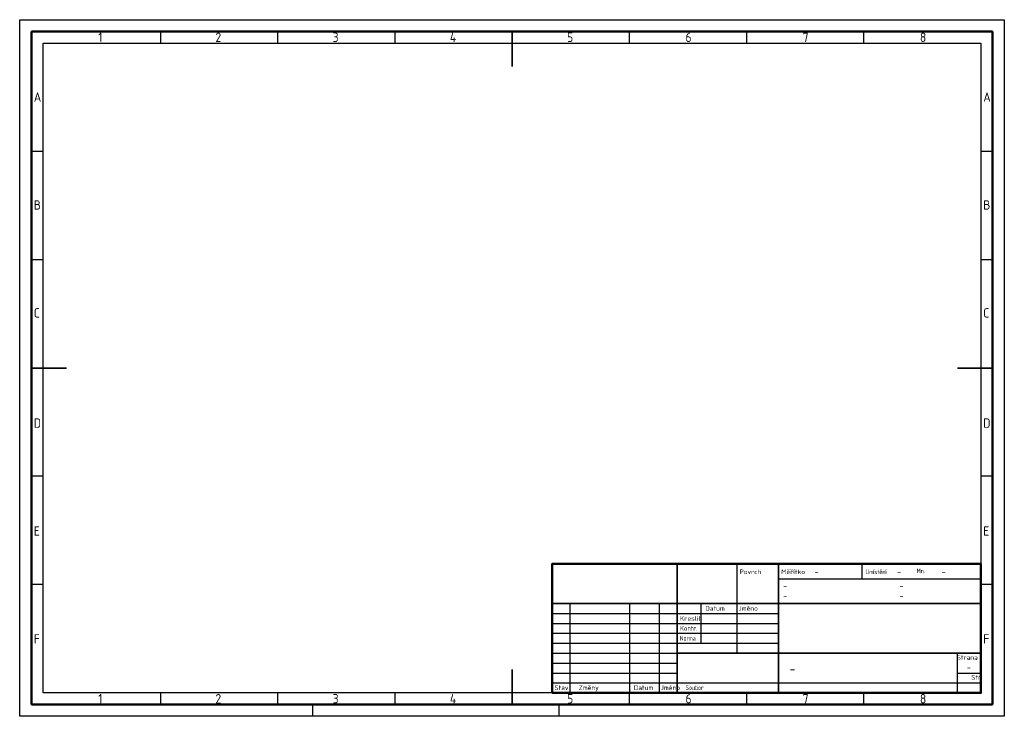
# Paper-space layout 'Rozvržení1' of a CAD drawing. Header units: millimetres. Extents: x -20 to 400, y -8 to 290.
import ezdxf
from ezdxf.enums import TextEntityAlignment as Align

# ---------------------------------------------------------------- set-up
doc = ezdxf.new("R2010")
doc.units = ezdxf.units.MM
doc.linetypes.add('Plná', pattern=[0])
doc.layers.get('0').update_dxf_attribs({"linetype": 'Plná'})
doc.layers.add('AM_0', color=7, linetype='Plná', lineweight=50)
doc.layers.add('AM_BOR', color=7, linetype='Plná', lineweight=50)
doc.styles.add('ACDINTS', font='isocp.shx')

# ---------------------------------------------------------------- blocks, each defined once
blk = doc.blocks.new('DIN_A3')
for p, q in [((5, 292), (415, 292)), ((5, 5), (5, 292)), ((415, 292), (415, 5)), ((415, 5), (5, 5))]:
    blk.add_line(p, q)
at = {"layer": 'AM_BOR', "color": 12, "lineweight": 25}
for p, q in [((0, 297), (420, 297)), ((0, 0), (0, 297)), ((420, 297), (420, 0)), ((60, 292), (60, 287)), ((110, 292), (110, 287)), ((160, 292), (160, 287)), ((260, 292), (260, 287)), ((310, 292), (310, 287)), ((360, 292), (360, 287)), ((10, 287), (410, 287)), ((10, 10), (10, 287)), ((410, 287), (410, 10)), ((10, 240.83), (5, 240.83)), ((415, 240.83), (410, 240.83)), ((10, 194.664), (5, 194.664)), ((415, 194.664), (410, 194.664)), ((10, 102.332), (5, 102.332)), ((415, 102.332), (410, 102.332)), ((10, 56.166), (5, 56.166)), ((415, 56.166), (410, 56.166)), ((410, 10), (10, 10)), ((60, 10), (60, 5)), ((110, 10), (110, 5)), ((160, 10), (160, 5)), ((260, 10), (260, 5)), ((310, 10), (310, 5)), ((360, 10), (360, 5)), ((125, 0), (125, 5)), ((230, 5), (230, 0)), ((420, 0), (0, 0))]:
    blk.add_line(p, q, dxfattribs=at)
at = {"layer": 'AM_BOR', "color": 140, "lineweight": 35}
for p, q in [((210, 292), (210, 277)), ((5, 148.5), (20, 148.5)), ((415, 148.5), (400, 148.5)), ((210, 5), (210, 20))]:
    blk.add_line(p, q, dxfattribs=at)
at = {"layer": 'AM_BOR', "color": 12, "lineweight": 25, "style": 'ACDINTS'}
for s, p in [('1', (33.5, 287.5)), ('2', (83.5, 287.5)), ('3', (133.5, 287.5)), ('4', (183.5, 287.5)), ('5', (233.5, 287.5)), ('6', (284, 287.5)), ('7', (334, 287.5)), ('8', (384, 287.5)), ('A', (6, 262)), ('A', (411, 262)), ('B', (6, 216)), ('B', (411, 216)), ('C', (6, 170)), ('C', (411, 170)), ('D', (6, 123)), ('D', (411, 123)), ('E', (6, 77)), ('E', (411, 77)), ('F', (6, 31)), ('F', (411, 31)), ('1', (33.5, 5.5)), ('2', (83.5, 5.5)), ('3', (133.5, 5.5)), ('4', (183.5, 5.5)), ('5', (233.5, 5.5)), ('6', (284, 5.5)), ('7', (334, 5.5)), ('8', (384, 5.5))]:
    blk.add_text(s, height=4, dxfattribs=at).set_placement(p)
blk = doc.blocks.new('DIN_TITLE')
blk.add_lwpolyline([(-182.88, 0), (0, 0), (0, 54.99), (-182.88, 54.99)], close=True)
at = {"layer": 'AM_BOR', "color": 140, "lineweight": 35}
for p, q in [((-129.54, 54.99), (-129.54, 21.15)), ((-86.36, 54.99), (-86.36, 0)), ((-182.88, 38.07), (0, 38.07)), ((-129.54, 21.15), (-129.54, 0)), ((-129.54, 16.92), (0, 16.92))]:
    blk.add_line(p, q, dxfattribs=at)
at = {"layer": 'AM_BOR', "color": 12, "lineweight": 25}
for p, q in [((-104.14, 54.99), (-104.14, 16.92)), ((-50.8, 54.99), (-50.8, 48.66)), ((-86.36, 48.66), (0, 48.66)), ((-175.26, 38.07), (-175.26, 0)), ((-149.86, 38.07), (-149.86, 0)), ((-137.16, 38.07), (-137.16, 0)), ((-119.38, 38.07), (-119.38, 21.15)), ((-182.88, 33.84), (-86.36, 33.84)), ((-182.88, 29.61), (-86.36, 29.61)), ((-182.88, 25.38), (-86.36, 25.38)), ((-182.88, 21.15), (-129.54, 21.15)), ((-129.54, 21.15), (-86.36, 21.15)), ((-182.88, 16.92), (-129.54, 16.92)), ((-10.16, 16.92), (-10.16, 0)), ((-182.88, 12.69), (-129.54, 12.69)), ((-182.88, 8.46), (-129.54, 8.46)), ((-10.16, 8.46), (0, 8.46)), ((-182.88, 4.23), (0, 4.23))]:
    blk.add_line(p, q, dxfattribs=at)
at = {"layer": 'AM_BOR', "color": 12, "lineweight": 25, "style": 'ACDINTS'}
for s, p in [('Povrch', (-102.95, 50.6)), ('Měřítko', (-85.14, 50.6)), ('Kreslil', (-128.34, 30.71)), ('Jméno', (-136.58, 1.2))]:
    blk.add_text(s, height=2, dxfattribs=at).set_placement(p)
for s, width, p in [('Umístění', 0.8, (-49.2, 50.6)), ('Mn.', 0.8, (-27.39, 51)), ('Kontr.', 0.921568, (-128.34, 26.48)), ('Norma', 0.788227, (-128.34, 22.25)), ('Soubor', 0.8, (-125.94, 1.22))]:
    blk.add_text(s, height=2, dxfattribs=dict(at, width=width)).set_placement(p)
for s, p in [('Datum', (-113.39, 35.04)), ('Strana', (-5.79, 14.07)), ('Str', (-1.98, 5.61)), ('Stav', (-178.89, 1.2)), ('Změny', (-167.28, 1.2)), ('Datum', (-143.87, 1.2))]:
    blk.add_text(s, height=2, dxfattribs=at).set_placement(p, align=Align.CENTER)
blk.add_text('Jméno', height=2, dxfattribs=at).set_placement((-95.12, 35.04), align=Align.RIGHT)
at = {"layer": 'AM_BOR', "color": 140, "lineweight": 35, "style": 'ACDINTS', "width": 0.8}
for tag, p, height in [('GEN-TITLE-SCA{5.42}', (-70.96, 50.01), 3.5), ('GEN-TITLE-POSI{2.20}', (-35.71, 50.01), 3.5), ('GEN-TITLE-QTY{4.38}', (-16.73, 50.01), 3.5), ('GEN-TITLE-NORM1{14.84}', (-84.37, 44.07), 3), ('GEN-TITLE-MAT1{11.15}', (-34.76, 44.07), 3), ('GEN-TITLE-NORM2{14.89}', (-84.37, 39.79), 3), ('GEN-TITLE-MAT2{11.09}', (-34.76, 39.79), 3), ('GEN-TITLE-DES2{21.21}', (-80.71, 21.17), 3.5)]:
    blk.add_attdef(tag, p, '', height=height, dxfattribs=at)
at = {"layer": 'AM_BOR', "style": 'ACDINTS', "width": 0.8}
for tag, p in [('GEN-TITLE-DES1{15.54}', (-81.21, 29.17)), ('GEN-TITLE-NR{13.37}', (-81.61, 7.87))]:
    blk.add_attdef(tag, p, '', height=5, dxfattribs=at)
at = {"layer": 'AM_BOR', "color": 12, "lineweight": 25, "style": 'ACDINTS'}
for tag, p in [('GEN-TITLE-DAT{5.44}', (-118.7, 30.41)), ('GEN-TITLE-NAME{5}', (-102.53, 30.41)), ('GEN-TITLE-CHKD{5.41}', (-118.55, 26.18)), ('GEN-TITLE-CHKM{5}', (-102.06, 26.49))]:
    blk.add_attdef(tag, p, '', height=2.5, dxfattribs=at)
at = {"layer": 'AM_BOR', "color": 140, "lineweight": 35, "style": 'ACDINTS', "width": 0.8}
blk.add_attdef('GEN-TITLE-SHEET{2.62}', text='', height=3, dxfattribs=at).set_placement((-5.1, 9.42), align=Align.CENTER)
at = {"layer": 'AM_BOR', "color": 12, "lineweight": 25, "style": 'ACDINTS', "width": 0.8}
blk.add_attdef('GEN-TITLE-DWG{10.8}', (-114.37, 0.95), '', height=2.5, dxfattribs=at)
at = {"layer": 'AM_BOR', "color": 12, "lineweight": 25, "style": 'ACDINTS'}
blk.add_attdef('GEN-TITLE-PLOT{2.94}', text='', height=3, dxfattribs=at).set_placement((-5.37, 0.42), align=Align.CENTER)

psp = doc.layouts.new('Rozvržení1')

# ---------------------------------------------------------------- block references
at = {"layer": 'AM_0', "lineweight": 0}
psp.add_blockref('DIN_A3', (-20, -7.5), dxfattribs=at)
psp.add_blockref('DIN_TITLE', (390, 2.5), dxfattribs=at).add_auto_attribs({'GEN-TITLE-SCA{5.42}': '-', 'GEN-TITLE-POSI{2.20}': '-', 'GEN-TITLE-QTY{4.38}': '-', 'GEN-TITLE-NR{13.37}': '-', 'GEN-TITLE-NORM1{14.84}': '-', 'GEN-TITLE-NORM2{14.89}': '-', 'GEN-TITLE-MAT1{11.15}': '-', 'GEN-TITLE-MAT2{11.09}': '-', 'GEN-TITLE-SHEET{2.62}': '-'})

doc.saveas('drawing.dxf')
